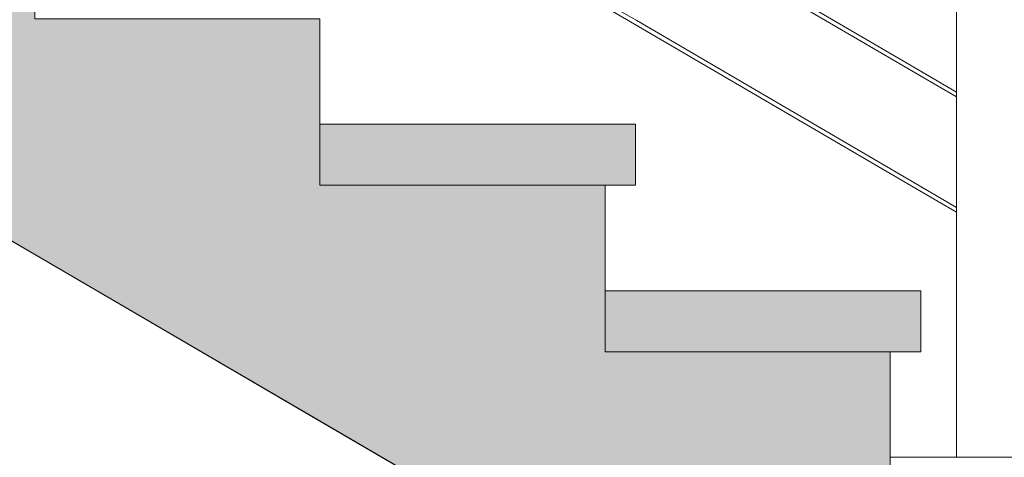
# Model space of a CAD drawing. Header units: millimetres. Extents: x -126680 to -83680, y 18016 to 39016.
# Tile 80 of 121: x -110314 to -109347, y 30458 to 30888. Entities that reach past the tile are written whole.
import ezdxf

# ---------------------------------------------------------------- set-up
doc = ezdxf.new("R2010")
doc.units = ezdxf.units.MM
doc.header["$MEASUREMENT"] = 0
doc.linetypes.add('Wipeout_Contour', pattern=[1000, 0, -1000])
doc.layers.add('Nowe_Konstrukcja - Schody', color=7, linetype='Continuous')
doc.layers.add('Nowe_Konstrukcja - Ściany zew', color=7, linetype='Continuous')
for name, color, linetype, lineweight, true_color in [('Nowe_Konstrukcja - Schody_Nr_pióra__101', 250, 'Continuous', 13, 0x333333), ('Nowe_Konstrukcja - Schody_Nr_pióra__116', 7, 'Continuous', 13, 0xcccccc), ('Nowe_Konstrukcja - Stropy_Nr_pióra__23', 7, 'Continuous', 13, 0x858585)]:
    doc.layers.add(name, color=color, linetype=linetype, lineweight=lineweight, true_color=true_color)
doc.layers.add('Nowe_Konstrukcja - Schody_Nr_pióra__3', color=7, linetype='Continuous', lineweight=13)
doc.layers.add('Nowe_Konstrukcja - Stropy_Nr_pióra__21', color=7, linetype='Continuous', lineweight=20)

msp = doc.modelspace()

# ---------------------------------------------------------------- linework, layer by layer
at = {"layer": 'Nowe_Konstrukcja - Schody_Nr_pióra__3', "color": 7, "linetype": 'Continuous', "lineweight": 13}
for p, q in [((-110298.98, 30656.99), (-110482.7, 30764.36)), ((-110172.92, 30583.33), (-110298.98, 30656.99))]:
    msp.add_line(p, q, dxfattribs=at)

# ---------------------------------------------------------------- wipeouts: each hides what was drawn before it
at = {"color": 254, "linetype": 'Wipeout_Contour', "lineweight": 0, "ltscale": 4085711.190507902}
msp.add_wipeout([(-109958.98, 30984.27), (-110019.94, 30948.64), (-109988.98, 30948.64), (-109988.98, 30888.64), (-110018.98, 30888.64), (-110018.98, 30785.01), (-109708.98, 30785.01), (-109708.98, 30725.01), (-109738.98, 30725.01), (-109738.98, 30621.37), (-109428.98, 30621.37), (-109428.98, 30561.37), (-109458.98, 30561.37), (-109458.98, 30457.73), (-109148.98, 30457.73), (-109148.98, 30397.73), (-109178.98, 30397.73), (-109178.98, 30294.1), (-108868.98, 30294.1), (-108868.98, 30234.1), (-108898.98, 30234.1), (-108898.98, 30130.46), (-108588.98, 30130.46), (-108588.98, 30070.46), (-108618.98, 30070.46), (-108618.98, 29966.83), (-108443.98, 29966.83), (-108443.98, 30143.41), (-108869.99, 30392.37), (-109149.99, 30556.01), (-109343.98, 30669.38), (-109343.98, 30457.74), (-109393.98, 30457.74), (-109393.98, 30698.6), (-109709.99, 30883.28), (-109920.89, 31006.53)], dxfattribs=at).dxf.layer = 'Nowe_Konstrukcja - Ściany zew'

# ---------------------------------------------------------------- next in the draw order: hatches: boundary and pattern name
at = {"layer": 'Nowe_Konstrukcja - Schody_Nr_pióra__116', "linetype": 'Continuous', "lineweight": 13, "true_color": 0xcccccc}
msp.add_hatch(color=254, dxfattribs=at).paths.add_polyline_path([(-109738.98, 30561.37), (-109428.98, 30561.37), (-109428.98, 30621.37), (-109738.98, 30621.37)])

# ---------------------------------------------------------------- next in the draw order: linework, layer by layer
at = {"layer": 'Nowe_Konstrukcja - Schody_Nr_pióra__3', "color": 7, "linetype": 'Continuous', "lineweight": 13}
for p, q in [((-110018.98, 30785.01), (-110018.98, 30888.64)), ((-109738.98, 30621.37), (-109428.98, 30621.37)), ((-109428.98, 30561.37), (-109428.98, 30621.37)), ((-110018.98, 30493.36), (-110172.92, 30583.33)), ((-109458.98, 30457.73), (-109458.98, 30561.37)), ((-109458.98, 30561.37), (-109428.98, 30561.37)), ((-109892.92, 30419.69), (-110018.98, 30493.36))]:
    msp.add_line(p, q, dxfattribs=at)

# ---------------------------------------------------------------- next in the draw order: wipeouts: each hides what was drawn before it
at = {"color": 254, "linetype": 'Wipeout_Contour', "lineweight": 0, "ltscale": 569585.228645}
msp.add_wipeout([(-109823.92, 31063.2), (-109916.92, 31008.85), (-109708.98, 30887.33), (-109393.98, 30703.24), (-109393.98, 30811.94)], dxfattribs=at).dxf.layer = 'Nowe_Konstrukcja - Ściany zew'

# ---------------------------------------------------------------- next in the draw order: linework, layer by layer
at = {"layer": 'Nowe_Konstrukcja - Schody_Nr_pióra__3', "color": 7, "linetype": 'Continuous', "lineweight": 13}
msp.add_line((-109738.98, 30621.37), (-109738.98, 30725.01), dxfattribs=at)

# ---------------------------------------------------------------- next in the draw order: wipeouts: each hides what was drawn before it
at = {"color": 254, "linetype": 'Wipeout_Contour', "lineweight": 0, "ltscale": 455517.001151}
msp.add_wipeout([(-109726.96, 31119.87), (-109819.96, 31065.52), (-109393.98, 30816.57), (-109393.98, 30925.27)], dxfattribs=at).dxf.layer = 'Nowe_Konstrukcja - Ściany zew'

# ---------------------------------------------------------------- next in the draw order: wipeouts: each hides what was drawn before it
at = {"color": 254, "linetype": 'Wipeout_Contour', "lineweight": 0, "ltscale": 454683.805374}
msp.add_wipeout([(-109393.98, 30457.74), (-109343.98, 30457.74), (-109343.98, 31486.31), (-109393.98, 31486.31)], dxfattribs=at).dxf.layer = 'Nowe_Konstrukcja - Schody'

# ---------------------------------------------------------------- next in the draw order: linework, layer by layer
at = {"layer": 'Nowe_Konstrukcja - Schody_Nr_pióra__3', "color": 7, "linetype": 'Continuous', "lineweight": 13}
msp.add_line((-109458.98, 30457.73), (-109148.98, 30457.73), dxfattribs=at)

# ---------------------------------------------------------------- next in the draw order: wipeouts: each hides what was drawn before it
at = {"color": 254, "linetype": 'Wipeout_Contour', "lineweight": 0, "ltscale": 454559.7511}
msp.add_wipeout([(-109429.99, 30719.65), (-109393.98, 30698.6), (-109393.98, 30699.28), (-109429.69, 30720.15)], dxfattribs=at).dxf.layer = 'Nowe_Konstrukcja - Schody'

# ---------------------------------------------------------------- next in the draw order: wipeouts: each hides what was drawn before it
at = {"color": 254, "linetype": 'Wipeout_Contour', "lineweight": 0, "ltscale": 454560.05816}
msp.add_wipeout([(-109428.98, 30721.37), (-109393.98, 30700.92), (-109393.98, 30702.56), (-109428.27, 30722.59)], dxfattribs=at).dxf.layer = 'Nowe_Konstrukcja - Schody'

# ---------------------------------------------------------------- next in the draw order: wipeouts: each hides what was drawn before it
at = {"color": 254, "linetype": 'Wipeout_Contour', "lineweight": 0, "ltscale": 454560.165001}
msp.add_wipeout([(-109428.27, 30722.59), (-109393.98, 30702.56), (-109393.98, 30703.24), (-109427.97, 30723.1)], dxfattribs=at).dxf.layer = 'Nowe_Konstrukcja - Schody'

# ---------------------------------------------------------------- next in the draw order: wipeouts: each hides what was drawn before it
at = {"color": 254, "linetype": 'Wipeout_Contour', "lineweight": 0, "ltscale": 455267.793857}
msp.add_wipeout([(-109709.69, 30883.79), (-109709.99, 30883.28), (-109429.99, 30719.65), (-109429.69, 30720.15)], dxfattribs=at).dxf.layer = 'Nowe_Konstrukcja - Schody'

# ---------------------------------------------------------------- next in the draw order: wipeouts: each hides what was drawn before it
at = {"color": 254, "linetype": 'Wipeout_Contour', "lineweight": 0, "ltscale": 455265.359558}
msp.add_wipeout([(-109428.98, 30721.37), (-109428.27, 30722.59), (-109708.27, 30886.23), (-109708.98, 30885.01)], dxfattribs=at).dxf.layer = 'Nowe_Konstrukcja - Schody'

# ---------------------------------------------------------------- next in the draw order: wipeouts: each hides what was drawn before it
at = {"color": 254, "linetype": 'Wipeout_Contour', "lineweight": 0, "ltscale": 455264.35128}
msp.add_wipeout([(-109428.27, 30722.59), (-109427.97, 30723.1), (-109707.97, 30886.74), (-109708.27, 30886.23)], dxfattribs=at).dxf.layer = 'Nowe_Konstrukcja - Schody'

# ---------------------------------------------------------------- next in the draw order: hatches: boundary and pattern name
at = {"layer": 'Nowe_Konstrukcja - Schody_Nr_pióra__116', "linetype": 'Continuous', "lineweight": 13, "true_color": 0xcccccc}
msp.add_hatch(color=254, dxfattribs=at).paths.add_polyline_path([(-110018.98, 30725.01), (-109708.98, 30725.01), (-109708.98, 30785.01), (-110018.98, 30785.01)])

# ---------------------------------------------------------------- next in the draw order: linework, layer by layer
at = {"layer": 'Nowe_Konstrukcja - Schody_Nr_pióra__101', "color": 250, "linetype": 'Continuous', "lineweight": 13, "true_color": 0x333333}
for p, q in [((-109393.98, 30698.6), (-109429.99, 30719.65)), ((-109393.98, 30703.24), (-109427.97, 30723.1))]:
    msp.add_line(p, q, dxfattribs=at)
at = {"layer": 'Nowe_Konstrukcja - Schody_Nr_pióra__3', "color": 7, "linetype": 'Continuous', "lineweight": 13}
for p, q in [((-110018.98, 30785.01), (-109708.98, 30785.01)), ((-109708.98, 30725.01), (-109708.98, 30785.01)), ((-109738.98, 30725.01), (-109708.98, 30725.01))]:
    msp.add_line(p, q, dxfattribs=at)

# ---------------------------------------------------------------- next in the draw order: wipeouts: each hides what was drawn before it
at = {"color": 254, "linetype": 'Wipeout_Contour', "lineweight": 0, "ltscale": 456523.2543}
msp.add_wipeout([(-109709.99, 30883.28), (-109709.69, 30883.79), (-109989.69, 31047.43), (-109989.99, 31046.92)], dxfattribs=at).dxf.layer = 'Nowe_Konstrukcja - Schody'
at = {"color": 254, "linetype": 'Wipeout_Contour', "lineweight": 0, "ltscale": 454682.466855}
msp.add_wipeout([(-109429.99, 30832.98), (-109393.98, 30811.94), (-109393.98, 30812.61), (-109429.69, 30833.49)], dxfattribs=at).dxf.layer = 'Nowe_Konstrukcja - Schody'

# ---------------------------------------------------------------- next in the draw order: wipeouts: each hides what was drawn before it
at = {"color": 254, "linetype": 'Wipeout_Contour', "lineweight": 0, "ltscale": 456520.826703}
msp.add_wipeout([(-109988.27, 31049.87), (-109988.98, 31048.65), (-109708.98, 30885.01), (-109708.27, 30886.23)], dxfattribs=at).dxf.layer = 'Nowe_Konstrukcja - Schody'
at = {"color": 254, "linetype": 'Wipeout_Contour', "lineweight": 0, "ltscale": 454682.783584}
msp.add_wipeout([(-109428.98, 30834.71), (-109393.98, 30814.25), (-109393.98, 30815.89), (-109428.27, 30835.93)], dxfattribs=at).dxf.layer = 'Nowe_Konstrukcja - Schody'

# ---------------------------------------------------------------- next in the draw order: wipeouts: each hides what was drawn before it
at = {"color": 254, "linetype": 'Wipeout_Contour', "lineweight": 0, "ltscale": 456519.821206}
msp.add_wipeout([(-109987.97, 31050.37), (-109988.27, 31049.87), (-109708.27, 30886.23), (-109707.97, 30886.74)], dxfattribs=at).dxf.layer = 'Nowe_Konstrukcja - Schody'
at = {"color": 254, "linetype": 'Wipeout_Contour', "lineweight": 0, "ltscale": 454682.894418}
msp.add_wipeout([(-109428.27, 30835.93), (-109393.98, 30815.89), (-109393.98, 30816.57), (-109427.97, 30836.43)], dxfattribs=at).dxf.layer = 'Nowe_Konstrukcja - Schody'

# ---------------------------------------------------------------- next in the draw order: linework, layer by layer
at = {"layer": 'Nowe_Konstrukcja - Schody_Nr_pióra__101', "color": 250, "linetype": 'Continuous', "lineweight": 13, "true_color": 0x333333}
msp.add_line((-109393.98, 30457.74), (-109393.98, 31486.31), dxfattribs=at)

# ---------------------------------------------------------------- next in the draw order: wipeouts: each hides what was drawn before it
at = {"color": 254, "linetype": 'Wipeout_Contour', "lineweight": 0, "ltscale": 455390.686116}
msp.add_wipeout([(-109709.69, 30997.12), (-109709.99, 30996.62), (-109429.99, 30832.98), (-109429.69, 30833.49)], dxfattribs=at).dxf.layer = 'Nowe_Konstrukcja - Schody'

# ---------------------------------------------------------------- next in the draw order: wipeouts: each hides what was drawn before it
at = {"color": 254, "linetype": 'Wipeout_Contour', "lineweight": 0, "ltscale": 455388.260774}
msp.add_wipeout([(-109428.98, 30834.71), (-109428.27, 30835.93), (-109708.27, 30999.56), (-109708.98, 30998.34)], dxfattribs=at).dxf.layer = 'Nowe_Konstrukcja - Schody'

# ---------------------------------------------------------------- next in the draw order: wipeouts: each hides what was drawn before it
at = {"color": 254, "linetype": 'Wipeout_Contour', "lineweight": 0, "ltscale": 455387.256205}
msp.add_wipeout([(-109428.27, 30835.93), (-109427.97, 30836.43), (-109707.97, 31000.07), (-109708.27, 30999.56)], dxfattribs=at).dxf.layer = 'Nowe_Konstrukcja - Schody'

# ---------------------------------------------------------------- next in the draw order: hatches: boundary and pattern name
at = {"layer": 'Nowe_Konstrukcja - Stropy_Nr_pióra__23', "linetype": 'Continuous', "lineweight": 13, "true_color": 0x858585}
h = msp.add_hatch(dxfattribs=at)
h.set_pattern_fill('Beton_zbrojony_0002', color=252, style=0, pattern_type=2)
h.set_pattern_definition([(45, (0, 0), (-91.92388, 91.92388), []), (45, (-45.96, 45.96), (-91.92388, 91.92388), [97.5, -32.5])])
h.paths.add_polyline_path([(-112149.51, 31052.28), (-112149.51, 30751.94), (-111909.51, 30751.94), (-111909.51, 30852.28), (-111868.98, 30852.28), (-110633.14, 30852.28), (-108038.51, 29335.94), (-107484.69, 29012.28), (-107468.98, 29012.28), (-107468.98, 28992.28), (-105849.51, 28992.28), (-105849.51, 28792.28), (-105609.51, 28792.28), (-105609.51, 28992.28), (-100413.86, 28992.28), (-95969.5, 28992.28), (-95969.5, 28792.46), (-95969.5, 28792.28), (-95829.51, 28792.28), (-95768.42, 28792.28), (-95709.51, 28792.28), (-95709.51, 29192.28), (-95709.51, 30212.28), (-95969.5, 30212.28), (-95969.5, 29192.28), (-100413.86, 29192.28), (-105729.51, 29192.28), (-107468.98, 29192.28), (-107468.98, 29312.28), (-107498.98, 29312.28), (-107498.98, 29415.92), (-107778.98, 29415.92), (-107778.98, 29475.92), (-107778.98, 29579.55), (-108058.98, 29579.55), (-108058.98, 29639.55), (-108058.98, 29743.19), (-108338.98, 29743.19), (-108338.98, 29906.83), (-108618.98, 29906.83), (-108618.98, 29966.83), (-108618.98, 30070.46), (-108723.67, 30070.46), (-108898.98, 30070.46), (-108898.98, 30130.46), (-108898.98, 30234.1), (-109178.98, 30234.1), (-109178.98, 30294.1), (-109178.98, 30397.73), (-109458.98, 30397.73), (-109458.98, 30457.73), (-109458.98, 30561.37), (-109738.98, 30561.37), (-109738.98, 30621.37), (-109738.98, 30725.01), (-110018.98, 30725.01), (-110018.98, 30785.01), (-110018.98, 30888.64), (-110298.98, 30888.64), (-110298.98, 31052.28), (-111909.51, 31052.28)])

# ---------------------------------------------------------------- next in the draw order: linework, layer by layer
at = {"layer": 'Nowe_Konstrukcja - Schody_Nr_pióra__101', "color": 250, "linetype": 'Continuous', "lineweight": 13, "true_color": 0x333333}
for p, q in [((-109709.99, 30883.28), (-109989.99, 31046.92)), ((-109707.97, 30886.74), (-109987.97, 31050.37)), ((-109429.99, 30832.98), (-109709.99, 30996.62)), ((-109427.97, 30836.43), (-109707.97, 31000.07)), ((-109429.99, 30719.65), (-109709.99, 30883.28)), ((-109427.97, 30723.1), (-109707.97, 30886.74)), ((-109393.98, 30811.94), (-109429.99, 30832.98)), ((-109393.98, 30816.57), (-109427.97, 30836.43))]:
    msp.add_line(p, q, dxfattribs=at)
at = {"layer": 'Nowe_Konstrukcja - Stropy_Nr_pióra__21', "color": 7, "linetype": 'Continuous', "lineweight": 20, "flags": 128}
for points in [[(-108338.98, 29906.83), (-108618.98, 29906.83), (-108618.98, 29966.83), (-108618.98, 30070.46), (-108723.67, 30070.46), (-108898.98, 30070.46), (-108898.98, 30130.46), (-108898.98, 30234.1), (-109178.98, 30234.1), (-109178.98, 30294.1), (-109178.98, 30397.73), (-109458.98, 30397.73), (-109458.98, 30457.73), (-109458.98, 30561.37), (-109738.98, 30561.37), (-109738.98, 30621.37), (-109738.98, 30725.01), (-110018.98, 30725.01), (-110018.98, 30785.01), (-110018.98, 30888.64), (-110298.98, 30888.64), (-110298.98, 31052.28), (-111909.51, 31052.28)], [(-111868.98, 30852.28), (-110633.14, 30852.28), (-108038.51, 29335.94), (-107484.69, 29012.28)]]:
    msp.add_lwpolyline(points, dxfattribs=at)

doc.saveas('drawing.dxf')
